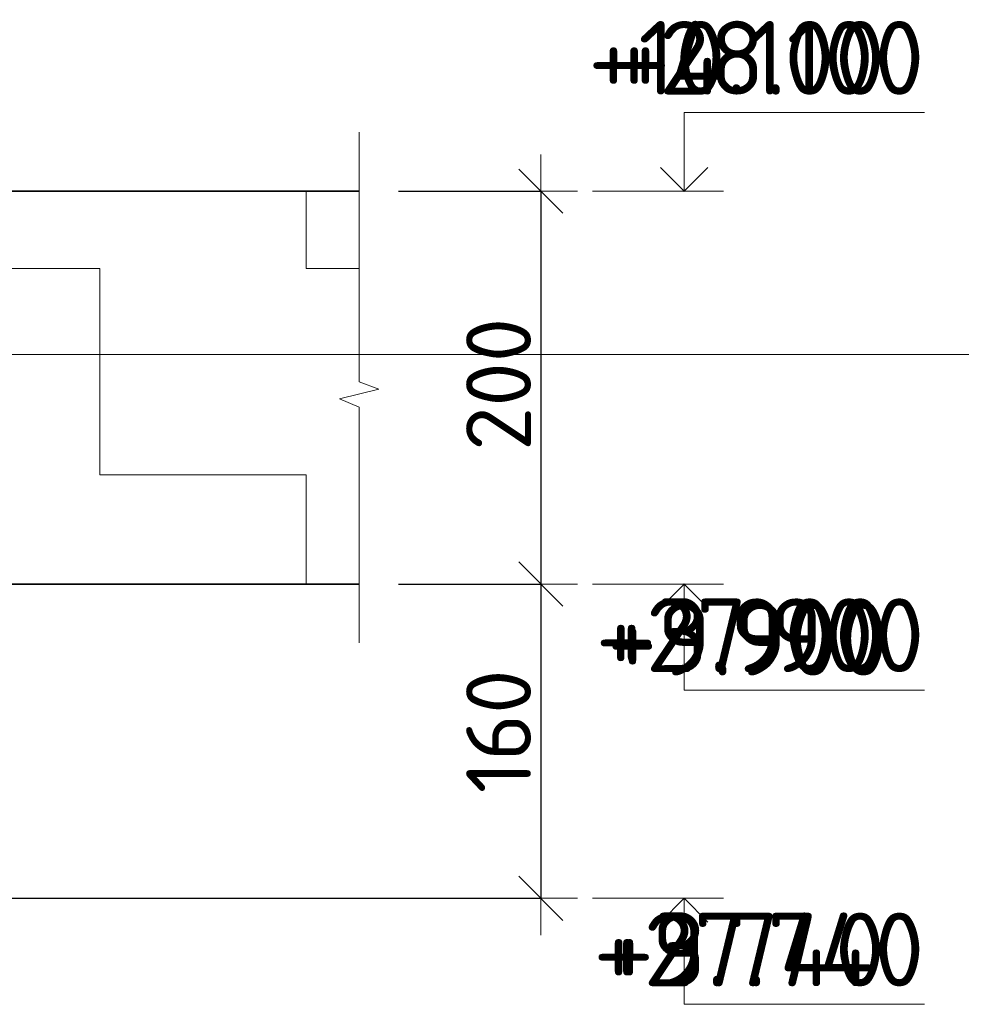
# Model space of a CAD drawing. Header units: metres. Extents: x -38 to 100, y -15 to 21.
# Tile 238 of 246: x 76.504 to 76.984, y 12.645 to 13.147. Entities that reach past the tile are written whole.
import ezdxf

# ---------------------------------------------------------------- set-up
doc = ezdxf.new("R2010")
doc.units = ezdxf.units.M
doc.header["$PDMODE"] = 65
for name, color, linetype, lineweight in [('XR$3$Размерная линия_ общее', 7, 'Continuous', 13), ('XR$4$Размерная линия_ общее', 7, 'Continuous', 13), ('XR$5$Текст_ примечание', 7, 'Continuous', 13), ('XR$6$Размерная линия_ общее', 7, 'Continuous', 13), ('XR$7$Текст_ примечание', 7, 'Continuous', 13)]:
    doc.layers.add(name, color=color, linetype=linetype, lineweight=lineweight)
doc.styles.add('ISOCPEUR', font='txt')
doc.dimstyles.new('DIMSTYLE_8', dxfattribs={"dimtxt": 0.033, "dimasz": 0.0375, "dimexe": 0, "dimexo": 0, "dimgap": 0.0165, "dimtad": 2, "dimdec": 0, "dimlfac": 1000, "dimrnd": 1, "dimzin": 12, "dimdsep": 46, "dimtxsty": 'ISOCPEUR', "dimblk1": 'ALL_ML_STRICH', "dimblk2": 'ALL_ML_STRICH', "dimsah": 1, "dimcen": 0, "dimclrd": 7, "dimclre": 256, "dimclrt": 7, "dimadec": 0, "dimazin": 0, "dimtfac": 1, "dimtdec": 0, "dimtix": 1, "dimtmove": 2, "dimatfit": 3, "dimfxl": 0, "dimtzin": 0, "dimlwd": 0, "dimlwe": -3, "dimarcsym": 0})
pattern_1 = [(0, (0.21, 0.21), (0.105, 0.105), [0.105, -0.105]), (90, (0.21, 0.21), (-0.105, 0.105), [0.105, -0.105])]

# ---------------------------------------------------------------- blocks, each defined once
blk = doc.blocks.new('ЭЛЕМЕНТ_УЗОРА_5')
at = {"color": 7, "linetype": 'Continuous', "lineweight": 13, "transparency": 33554687}
blk.add_line((76.67716, 12.82949), (76.67716, 12.82949), dxfattribs=at)
blk.add_lwpolyline([(76.67716, 13.08949), (76.67716, 12.96235), (76.68716, 12.95871), (76.66716, 12.95377), (76.67716, 12.94961), (76.67716, 12.82949)], dxfattribs=at)
blk = doc.blocks.new('СЛОЖНЫЙ_ОБЪЕКТ_9')
at = {"color": 7, "linetype": 'Continuous', "lineweight": 13, "transparency": 33554687}
blk.add_line((76.86254, 13.05949), (76.79587, 13.05949), dxfattribs=at)
blk.add_lwpolyline([(76.84254, 13.05949), (76.84254, 13.09949), (76.94487, 13.09949)], dxfattribs=at)
at = {"color": 7, "linetype": 'Continuous', "lineweight": 35, "transparency": 33554687}
blk.add_lwpolyline([(76.83043, 13.07159), (76.84254, 13.05949), (76.85464, 13.07159)], dxfattribs=at)
blk = doc.blocks.new('СЛОЖНЫЙ_ОБЪЕКТ_10')
at = {"color": 7, "linetype": 'Continuous', "lineweight": 13, "transparency": 33554687}
blk.add_line((76.86254, 12.85949), (76.79587, 12.85949), dxfattribs=at)
at = {"color": 7, "linetype": 'Continuous', "lineweight": 35, "transparency": 33554687}
blk.add_lwpolyline([(76.83043, 12.84738), (76.84254, 12.85949), (76.85464, 12.84738)], dxfattribs=at)
at = {"color": 7, "linetype": 'Continuous', "lineweight": 13, "transparency": 33554687}
blk.add_lwpolyline([(76.84254, 12.85949), (76.84254, 12.80549), (76.94487, 12.80549)], dxfattribs=at)
blk = doc.blocks.new('СЛОЖНЫЙ_ОБЪЕКТ_11')
at = {"color": 7, "linetype": 'Continuous', "lineweight": 13, "transparency": 33554687}
blk.add_line((76.86254, 12.69949), (76.79587, 12.69949), dxfattribs=at)
at = {"color": 7, "linetype": 'Continuous', "lineweight": 35, "transparency": 33554687}
blk.add_lwpolyline([(76.83043, 12.68738), (76.84254, 12.69949), (76.85464, 12.68738)], dxfattribs=at)
at = {"color": 7, "linetype": 'Continuous', "lineweight": 13, "transparency": 33554687}
blk.add_lwpolyline([(76.84254, 12.69949), (76.84254, 12.64549), (76.94487, 12.64549)], dxfattribs=at)
blk = doc.blocks.new('ALL_ML_STRICH')
at = {"color": 0, "linetype": 'ByBlock', "lineweight": -2}
for p, q in [((0, -0.5), (0, 0.5)), ((-0.3, -0.3), (0.3, 0.3)), ((-1, 0), (0.5, 0))]:
    blk.add_line(p, q, dxfattribs=at)
blk = doc.blocks.new('*D109')
at = {"layer": 'DEFPOINTS', "color": 7, "linetype": 'Continuous', "lineweight": 13, "transparency": 33554687}
for p in [(76.67716, 13.05949), (76.76958, 13.05949), (76.67716, 12.85949)]:
    blk.add_point(p, dxfattribs=at)
at = {"layer": 'XR$3$Размерная линия_ общее', "color": 253, "linetype": 'Continuous', "lineweight": -2, "true_color": 0xa0a0a0, "transparency": 33554687}
for p, q in [((76.69716, 13.05949), (76.76958, 13.05949)), ((76.69716, 12.85949), (76.76958, 12.85949))]:
    blk.add_line(p, q, dxfattribs=at)
at = {"layer": 'XR$3$Размерная линия_ общее', "color": 7, "linetype": 'Continuous', "lineweight": -2, "transparency": 33554687}
blk.add_line((76.76958, 13.05949), (76.76958, 12.85949), dxfattribs=at)
at = {"layer": 'XR$3$Размерная линия_ общее', "color": 7, "linetype": 'Continuous', "lineweight": 13, "transparency": 33554687, "xscale": 0.0375, "yscale": 0.0375, "zscale": 0.0375}
for p, rotation in [((76.76958, 13.05949), 90), ((76.76958, 12.85949), 270)]:
    blk.add_blockref('ALL_ML_STRICH', p, dxfattribs=dict(at, rotation=rotation))
at = {"layer": 'XR$3$Размерная линия_ общее', "color": 7, "linetype": 'Continuous', "lineweight": 13, "transparency": 33554687, "insert": (76.74808, 12.96114), "char_height": 0.033, "width": 0.099, "attachment_point": 5, "rotation": 90, "style": 'ISOCPEUR'}
blk.add_mtext('\\A1;{200}', dxfattribs=at)
blk = doc.blocks.new('*D110')
at = {"layer": 'DEFPOINTS', "color": 7, "linetype": 'Continuous', "lineweight": 13, "transparency": 33554687}
for p in [(76.67716, 12.85949), (76.76958, 12.85949), (76.47301, 12.69949)]:
    blk.add_point(p, dxfattribs=at)
at = {"layer": 'XR$3$Размерная линия_ общее', "color": 253, "linetype": 'Continuous', "lineweight": -2, "true_color": 0xa0a0a0, "transparency": 33554687}
for p, q in [((76.69716, 12.85949), (76.76958, 12.85949)), ((76.49301, 12.69949), (76.76958, 12.69949))]:
    blk.add_line(p, q, dxfattribs=at)
at = {"layer": 'XR$3$Размерная линия_ общее', "color": 7, "linetype": 'Continuous', "lineweight": -2, "transparency": 33554687}
blk.add_line((76.76958, 12.85949), (76.76958, 12.69949), dxfattribs=at)
at = {"layer": 'XR$3$Размерная линия_ общее', "color": 7, "linetype": 'Continuous', "lineweight": 13, "transparency": 33554687, "xscale": 0.0375, "yscale": 0.0375, "zscale": 0.0375}
for p, rotation in [((76.76958, 12.85949), 90), ((76.76958, 12.69949), 270)]:
    blk.add_blockref('ALL_ML_STRICH', p, dxfattribs=dict(at, rotation=rotation))
at = {"layer": 'XR$3$Размерная линия_ общее', "color": 7, "linetype": 'Continuous', "lineweight": 13, "transparency": 33554687, "insert": (76.74808, 12.78444), "char_height": 0.033, "width": 0.099, "attachment_point": 5, "rotation": 90, "style": 'ISOCPEUR'}
blk.add_mtext('\\A1;{160}', dxfattribs=at)
blk = doc.blocks.new('СЛОЖНЫЙ_ОБЪЕКТ_66')
at = {"color": 7, "linetype": 'Continuous', "lineweight": 13, "transparency": 33554687}
blk.add_line((76.86254, 13.05949), (76.79587, 13.05949), dxfattribs=at)
blk.add_lwpolyline([(76.84254, 13.05949), (76.84254, 13.09949), (76.94487, 13.09949)], dxfattribs=at)
at = {"color": 7, "linetype": 'Continuous', "lineweight": 35, "transparency": 33554687}
blk.add_lwpolyline([(76.83043, 13.07159), (76.84254, 13.05949), (76.85464, 13.07159)], dxfattribs=at)
blk = doc.blocks.new('СЛОЖНЫЙ_ОБЪЕКТ_67')
at = {"color": 7, "linetype": 'Continuous', "lineweight": 13, "transparency": 33554687}
blk.add_line((76.86254, 12.85949), (76.79587, 12.85949), dxfattribs=at)
at = {"color": 7, "linetype": 'Continuous', "lineweight": 35, "transparency": 33554687}
blk.add_lwpolyline([(76.83043, 12.84738), (76.84254, 12.85949), (76.85464, 12.84738)], dxfattribs=at)
at = {"color": 7, "linetype": 'Continuous', "lineweight": 13, "transparency": 33554687}
blk.add_lwpolyline([(76.84254, 12.85949), (76.84254, 12.80549), (76.94487, 12.80549)], dxfattribs=at)
blk = doc.blocks.new('СЛОЖНЫЙ_ОБЪЕКТ_68')
at = {"color": 7, "linetype": 'Continuous', "lineweight": 13, "transparency": 33554687}
blk.add_line((76.86254, 12.69949), (76.79587, 12.69949), dxfattribs=at)
at = {"color": 7, "linetype": 'Continuous', "lineweight": 35, "transparency": 33554687}
blk.add_lwpolyline([(76.83043, 12.68738), (76.84254, 12.69949), (76.85464, 12.68738)], dxfattribs=at)
at = {"color": 7, "linetype": 'Continuous', "lineweight": 13, "transparency": 33554687}
blk.add_lwpolyline([(76.84254, 12.69949), (76.84254, 12.64549), (76.94487, 12.64549)], dxfattribs=at)
blk = doc.blocks.new('ЭЛЕМЕНТ_УЗОРА_27')
at = {"color": 7, "linetype": 'Continuous', "lineweight": 13, "transparency": 33554687}
blk.add_line((76.67716, 12.82949), (76.67716, 12.82949), dxfattribs=at)
blk.add_lwpolyline([(76.67716, 13.08949), (76.67716, 12.96235), (76.68716, 12.95871), (76.66716, 12.95377), (76.67716, 12.94961), (76.67716, 12.82949)], dxfattribs=at)
blk = doc.blocks.new('*D550')
at = {"layer": 'DEFPOINTS', "color": 7, "linetype": 'Continuous', "lineweight": 13, "transparency": 33554687}
for p in [(76.67716, 13.05949), (76.76958, 13.05949), (76.67716, 12.85949)]:
    blk.add_point(p, dxfattribs=at)
at = {"layer": 'XR$4$Размерная линия_ общее', "color": 253, "linetype": 'Continuous', "lineweight": -2, "true_color": 0xa0a0a0, "transparency": 33554687}
for p, q in [((76.69716, 13.05949), (76.76958, 13.05949)), ((76.69716, 12.85949), (76.76958, 12.85949))]:
    blk.add_line(p, q, dxfattribs=at)
at = {"layer": 'XR$4$Размерная линия_ общее', "color": 7, "linetype": 'Continuous', "lineweight": -2, "transparency": 33554687}
blk.add_line((76.76958, 13.05949), (76.76958, 12.85949), dxfattribs=at)
at = {"layer": 'XR$4$Размерная линия_ общее', "color": 7, "linetype": 'Continuous', "lineweight": 13, "transparency": 33554687, "xscale": 0.0375, "yscale": 0.0375, "zscale": 0.0375}
for p, rotation in [((76.76958, 13.05949), 90), ((76.76958, 12.85949), 270)]:
    blk.add_blockref('ALL_ML_STRICH', p, dxfattribs=dict(at, rotation=rotation))
at = {"layer": 'XR$4$Размерная линия_ общее', "color": 7, "linetype": 'Continuous', "lineweight": 13, "transparency": 33554687, "insert": (76.74808, 12.96114), "char_height": 0.033, "width": 0.099, "attachment_point": 5, "rotation": 90, "style": 'ISOCPEUR'}
blk.add_mtext('\\A1;{200}', dxfattribs=at)
blk = doc.blocks.new('*D551')
at = {"layer": 'DEFPOINTS', "color": 7, "linetype": 'Continuous', "lineweight": 13, "transparency": 33554687}
for p in [(76.67716, 12.85949), (76.76958, 12.85949), (76.47301, 12.69949)]:
    blk.add_point(p, dxfattribs=at)
at = {"layer": 'XR$4$Размерная линия_ общее', "color": 253, "linetype": 'Continuous', "lineweight": -2, "true_color": 0xa0a0a0, "transparency": 33554687}
for p, q in [((76.69716, 12.85949), (76.76958, 12.85949)), ((76.49301, 12.69949), (76.76958, 12.69949))]:
    blk.add_line(p, q, dxfattribs=at)
at = {"layer": 'XR$4$Размерная линия_ общее', "color": 7, "linetype": 'Continuous', "lineweight": -2, "transparency": 33554687}
blk.add_line((76.76958, 12.85949), (76.76958, 12.69949), dxfattribs=at)
at = {"layer": 'XR$4$Размерная линия_ общее', "color": 7, "linetype": 'Continuous', "lineweight": 13, "transparency": 33554687, "xscale": 0.0375, "yscale": 0.0375, "zscale": 0.0375}
for p, rotation in [((76.76958, 12.85949), 90), ((76.76958, 12.69949), 270)]:
    blk.add_blockref('ALL_ML_STRICH', p, dxfattribs=dict(at, rotation=rotation))
at = {"layer": 'XR$4$Размерная линия_ общее', "color": 7, "linetype": 'Continuous', "lineweight": 13, "transparency": 33554687, "insert": (76.74808, 12.78444), "char_height": 0.033, "width": 0.099, "attachment_point": 5, "rotation": 90, "style": 'ISOCPEUR'}
blk.add_mtext('\\A1;{160}', dxfattribs=at)
blk = doc.blocks.new('СЛОЖНЫЙ_ОБЪЕКТ_109')
at = {"color": 7, "linetype": 'Continuous', "lineweight": 13, "transparency": 33554687}
blk.add_line((76.86254, 13.05949), (76.79587, 13.05949), dxfattribs=at)
blk.add_lwpolyline([(76.84254, 13.05949), (76.84254, 13.09949), (76.96487, 13.09949)], dxfattribs=at)
at = {"color": 7, "linetype": 'Continuous', "lineweight": 35, "transparency": 33554687}
blk.add_lwpolyline([(76.83043, 13.07159), (76.84254, 13.05949), (76.85464, 13.07159)], dxfattribs=at)
blk = doc.blocks.new('СЛОЖНЫЙ_ОБЪЕКТ_110')
at = {"color": 7, "linetype": 'Continuous', "lineweight": 13, "transparency": 33554687}
blk.add_line((76.86254, 12.85949), (76.79587, 12.85949), dxfattribs=at)
at = {"color": 7, "linetype": 'Continuous', "lineweight": 35, "transparency": 33554687}
blk.add_lwpolyline([(76.83043, 12.84738), (76.84254, 12.85949), (76.85464, 12.84738)], dxfattribs=at)
at = {"color": 7, "linetype": 'Continuous', "lineweight": 13, "transparency": 33554687}
blk.add_lwpolyline([(76.84254, 12.85949), (76.84254, 12.80549), (76.96487, 12.80549)], dxfattribs=at)
blk = doc.blocks.new('СЛОЖНЫЙ_ОБЪЕКТ_111')
at = {"color": 7, "linetype": 'Continuous', "lineweight": 13, "transparency": 33554687}
blk.add_line((76.86254, 12.69949), (76.79587, 12.69949), dxfattribs=at)
at = {"color": 7, "linetype": 'Continuous', "lineweight": 35, "transparency": 33554687}
blk.add_lwpolyline([(76.83043, 12.68738), (76.84254, 12.69949), (76.85464, 12.68738)], dxfattribs=at)
at = {"color": 7, "linetype": 'Continuous', "lineweight": 13, "transparency": 33554687}
blk.add_lwpolyline([(76.84254, 12.69949), (76.84254, 12.64549), (76.96487, 12.64549)], dxfattribs=at)
blk = doc.blocks.new('ЭЛЕМЕНТ_УЗОРА_48')
at = {"color": 7, "linetype": 'Continuous', "lineweight": 13, "transparency": 33554687}
blk.add_line((76.67716, 12.82949), (76.67716, 12.82949), dxfattribs=at)
blk.add_lwpolyline([(76.67716, 13.08949), (76.67716, 12.96235), (76.68716, 12.95871), (76.66716, 12.95377), (76.67716, 12.94961), (76.67716, 12.82949)], dxfattribs=at)
blk = doc.blocks.new('*D912')
at = {"layer": 'DEFPOINTS', "color": 7, "linetype": 'Continuous', "lineweight": 13, "transparency": 33554687}
for p in [(76.67716, 13.05949), (76.76958, 13.05949), (76.67716, 12.85949)]:
    blk.add_point(p, dxfattribs=at)
at = {"layer": 'XR$6$Размерная линия_ общее', "color": 253, "linetype": 'Continuous', "lineweight": -2, "true_color": 0xa0a0a0, "transparency": 33554687}
for p, q in [((76.69716, 13.05949), (76.76958, 13.05949)), ((76.69716, 12.85949), (76.76958, 12.85949))]:
    blk.add_line(p, q, dxfattribs=at)
at = {"layer": 'XR$6$Размерная линия_ общее', "color": 7, "linetype": 'Continuous', "lineweight": -2, "transparency": 33554687}
blk.add_line((76.76958, 13.05949), (76.76958, 12.85949), dxfattribs=at)
at = {"layer": 'XR$6$Размерная линия_ общее', "color": 7, "linetype": 'Continuous', "lineweight": 13, "transparency": 33554687, "xscale": 0.0375, "yscale": 0.0375, "zscale": 0.0375}
for p, rotation in [((76.76958, 13.05949), 90), ((76.76958, 12.85949), 270)]:
    blk.add_blockref('ALL_ML_STRICH', p, dxfattribs=dict(at, rotation=rotation))
at = {"layer": 'XR$6$Размерная линия_ общее', "color": 7, "linetype": 'Continuous', "lineweight": 13, "transparency": 33554687, "insert": (76.74808, 12.96114), "char_height": 0.033, "width": 0.099, "attachment_point": 5, "rotation": 90, "style": 'ISOCPEUR'}
blk.add_mtext('\\A1;{200}', dxfattribs=at)
blk = doc.blocks.new('*D913')
at = {"layer": 'DEFPOINTS', "color": 7, "linetype": 'Continuous', "lineweight": 13, "transparency": 33554687}
for p in [(76.67716, 12.85949), (76.76958, 12.85949), (76.47301, 12.69949)]:
    blk.add_point(p, dxfattribs=at)
at = {"layer": 'XR$6$Размерная линия_ общее', "color": 253, "linetype": 'Continuous', "lineweight": -2, "true_color": 0xa0a0a0, "transparency": 33554687}
for p, q in [((76.69716, 12.85949), (76.76958, 12.85949)), ((76.49301, 12.69949), (76.76958, 12.69949))]:
    blk.add_line(p, q, dxfattribs=at)
at = {"layer": 'XR$6$Размерная линия_ общее', "color": 7, "linetype": 'Continuous', "lineweight": -2, "transparency": 33554687}
blk.add_line((76.76958, 12.85949), (76.76958, 12.69949), dxfattribs=at)
at = {"layer": 'XR$6$Размерная линия_ общее', "color": 7, "linetype": 'Continuous', "lineweight": 13, "transparency": 33554687, "xscale": 0.0375, "yscale": 0.0375, "zscale": 0.0375}
for p, rotation in [((76.76958, 12.85949), 90), ((76.76958, 12.69949), 270)]:
    blk.add_blockref('ALL_ML_STRICH', p, dxfattribs=dict(at, rotation=rotation))
at = {"layer": 'XR$6$Размерная линия_ общее', "color": 7, "linetype": 'Continuous', "lineweight": 13, "transparency": 33554687, "insert": (76.74808, 12.78444), "char_height": 0.033, "width": 0.099, "attachment_point": 5, "rotation": 90, "style": 'ISOCPEUR'}
blk.add_mtext('\\A1;{160}', dxfattribs=at)

msp = doc.modelspace()

# ---------------------------------------------------------------- hatches: boundary and pattern name
at = {"linetype": 'Continuous', "lineweight": 13, "transparency": 33554687}
h = msp.add_hatch(dxfattribs=at)
h.set_pattern_fill('____', scale=0.105, style=0, pattern_type=2)
h.set_pattern_definition(pattern_1)
h.paths.add_polyline_path([(76.17301, 13.05949), (76.17301, 12.69949), (76.47301, 12.69949), (76.47301, 12.85949), (76.67716, 12.85949), (76.67716, 13.05949)], flags=0)
h = msp.add_hatch(dxfattribs=at)
h.set_pattern_fill('____', scale=0.105, style=0, pattern_type=2)
h.set_pattern_definition(pattern_1)
h.paths.add_polyline_path([(76.17301, 13.05949), (76.17301, 12.69949), (76.47301, 12.69949), (76.47301, 12.85949), (76.67716, 12.85949), (76.67716, 13.05949)], flags=0)
h = msp.add_hatch(dxfattribs=at)
h.set_pattern_fill('____', scale=0.105, style=0, pattern_type=2)
h.set_pattern_definition(pattern_1)
h.paths.add_polyline_path([(76.17301, 13.05949), (76.17301, 12.69949), (76.47301, 12.69949), (76.47301, 12.85949), (76.67716, 12.85949), (76.67716, 13.05949)], flags=0)

# ---------------------------------------------------------------- linework, layer by layer
at = {"color": 7, "linetype": 'Continuous', "lineweight": 35, "transparency": 33554687}
for p, q in [((76.67716, 13.05949), (76.17301, 13.05949)), ((76.67716, 13.05949), (76.17301, 13.05949)), ((76.67716, 13.05949), (76.17301, 13.05949)), ((76.47301, 12.85949), (76.67716, 12.85949)), ((76.47301, 12.85949), (76.67716, 12.85949)), ((76.47301, 12.85949), (76.67716, 12.85949))]:
    msp.add_line(p, q, dxfattribs=at)
at = {"layer": 'XR$5$Текст_ примечание', "color": 7, "linetype": 'Continuous', "lineweight": 13, "transparency": 33554687}
msp.add_line((88.97573, 12.97641), (70.47573, 12.97641), dxfattribs=at)
at = {"layer": 'XR$7$Текст_ примечание', "color": 7, "linetype": 'Continuous', "lineweight": 13, "transparency": 33554687}
msp.add_line((88.97573, 12.97641), (70.47573, 12.97641), dxfattribs=at)

# ---------------------------------------------------------------- block references
at = {"color": 7, "linetype": 'Continuous', "lineweight": 35, "transparency": 33554687}
for name in ['СЛОЖНЫЙ_ОБЪЕКТ_9', 'СЛОЖНЫЙ_ОБЪЕКТ_66', 'СЛОЖНЫЙ_ОБЪЕКТ_109', 'СЛОЖНЫЙ_ОБЪЕКТ_10', 'СЛОЖНЫЙ_ОБЪЕКТ_67', 'СЛОЖНЫЙ_ОБЪЕКТ_110', 'СЛОЖНЫЙ_ОБЪЕКТ_11', 'СЛОЖНЫЙ_ОБЪЕКТ_68', 'СЛОЖНЫЙ_ОБЪЕКТ_111']:
    msp.add_blockref(name, (0, 0), dxfattribs=at)
at = {"color": 7, "linetype": 'Continuous', "lineweight": 13, "transparency": 33554687}
for name in ['ЭЛЕМЕНТ_УЗОРА_5', 'ЭЛЕМЕНТ_УЗОРА_27', 'ЭЛЕМЕНТ_УЗОРА_48']:
    msp.add_blockref(name, (0, 0), dxfattribs=at)

# ---------------------------------------------------------------- texts
at = {"color": 7, "linetype": 'Continuous', "lineweight": 13, "transparency": 33554687, "char_height": 0.0375, "attachment_point": 9, "style": 'ISOCPEUR'}
for s, insert, width in [('\\A1;{\\fISOCPEUR|i0|b0;\\H0.037500;\\W1.000000;\\C7;+10.100}\\P', (76.94487, 13.10865), 0.1701064), ('\\A1;{\\fISOCPEUR|i0|b0;\\H0.037500;\\W1.000000;\\C7;+28.100}\\P', (76.96487, 13.10865), 0.1784043), ('\\A1;{\\fISOCPEUR|i0|b0;\\H0.037500;\\W1.000000;\\C7;+4.100}\\P', (76.94487, 13.10865), 0.1556707), ('\\A1;{\\fISOCPEUR|i0|b0;\\H0.037500;\\W1.000000;\\C7;+27.900}\\P', (76.96487, 12.81465), 0.1867021), ('\\A1;{\\fISOCPEUR|i0|b0;\\H0.037500;\\W1.000000;\\C7;+3.900}\\P', (76.94487, 12.81465), 0.1603125), ('\\A1;{\\fISOCPEUR|i0|b0;\\H0.037500;\\W1.000000;\\C7;+9.900}\\P', (76.94658, 12.81295), 0.1603125), ('\\A1;{\\fISOCPEUR|i0|b0;\\H0.037500;\\W1.000000;\\C7;+27.740}\\P', (76.96487, 12.65465), 0.1904687), ('\\A1;{\\fISOCPEUR|i0|b0;\\H0.037500;\\W1.000000;\\C7;+3.740}\\P', (76.94487, 12.65465), 0.1640854), ('\\A1;{\\fISOCPEUR|i0|b0;\\H0.037500;\\W1.000000;\\C7;+9.740}\\P', (76.94487, 12.65465), 0.1640854)]:
    msp.add_mtext(s, dxfattribs=dict(at, insert=insert, width=width))

# ---------------------------------------------------------------- dimensions: what is measured, and where the dimension line sits
at = {"layer": 'XR$3$Размерная линия_ общее', "color": 7, "linetype": 'Continuous', "lineweight": 13, "transparency": 33554687}
for base, p1, p2, picture, middle in [((76.76958, 12.85949), (76.69716, 13.05949), (76.69716, 12.85949), '*D109', (76.74808, 12.96114)), ((76.76958, 12.69949), (76.69716, 12.85949), (76.49301, 12.69949), '*D110', (76.74808, 12.78444))]:
    dim = msp.add_linear_dim(base=base, p1=p1, p2=p2, angle=270, dimstyle='DIMSTYLE_8', override={"dimpost": '<>', "dimclrd": 7, "dimclre": 253, "dimclrt": 7, "dimlwd": 0, "dimlwe": 65533}, dxfattribs=at)
    dim.commit()
    dim.dimension.update_dxf_attribs({"geometry": picture, "text_midpoint": middle, "dimtype": 160})
at = {"layer": 'XR$4$Размерная линия_ общее', "color": 7, "linetype": 'Continuous', "lineweight": 13, "transparency": 33554687}
for base, p1, p2, picture, middle in [((76.76958, 12.85949), (76.69716, 13.05949), (76.69716, 12.85949), '*D550', (76.74808, 12.96114)), ((76.76958, 12.69949), (76.69716, 12.85949), (76.49301, 12.69949), '*D551', (76.74808, 12.78444))]:
    dim = msp.add_linear_dim(base=base, p1=p1, p2=p2, angle=270, dimstyle='DIMSTYLE_8', override={"dimpost": '<>', "dimclrd": 7, "dimclre": 253, "dimclrt": 7, "dimlwd": 0, "dimlwe": 65533}, dxfattribs=at)
    dim.commit()
    dim.dimension.update_dxf_attribs({"geometry": picture, "text_midpoint": middle, "dimtype": 160})
at = {"layer": 'XR$6$Размерная линия_ общее', "color": 7, "linetype": 'Continuous', "lineweight": 13, "transparency": 33554687}
for base, p1, p2, picture, middle in [((76.76958, 12.85949), (76.69716, 13.05949), (76.69716, 12.85949), '*D912', (76.74808, 12.96114)), ((76.76958, 12.69949), (76.69716, 12.85949), (76.49301, 12.69949), '*D913', (76.74808, 12.78444))]:
    dim = msp.add_linear_dim(base=base, p1=p1, p2=p2, angle=270, dimstyle='DIMSTYLE_8', override={"dimpost": '<>', "dimclrd": 7, "dimclre": 253, "dimclrt": 7, "dimlwd": 0, "dimlwe": 65533}, dxfattribs=at)
    dim.commit()
    dim.dimension.update_dxf_attribs({"geometry": picture, "text_midpoint": middle, "dimtype": 160})

doc.saveas('drawing.dxf')
